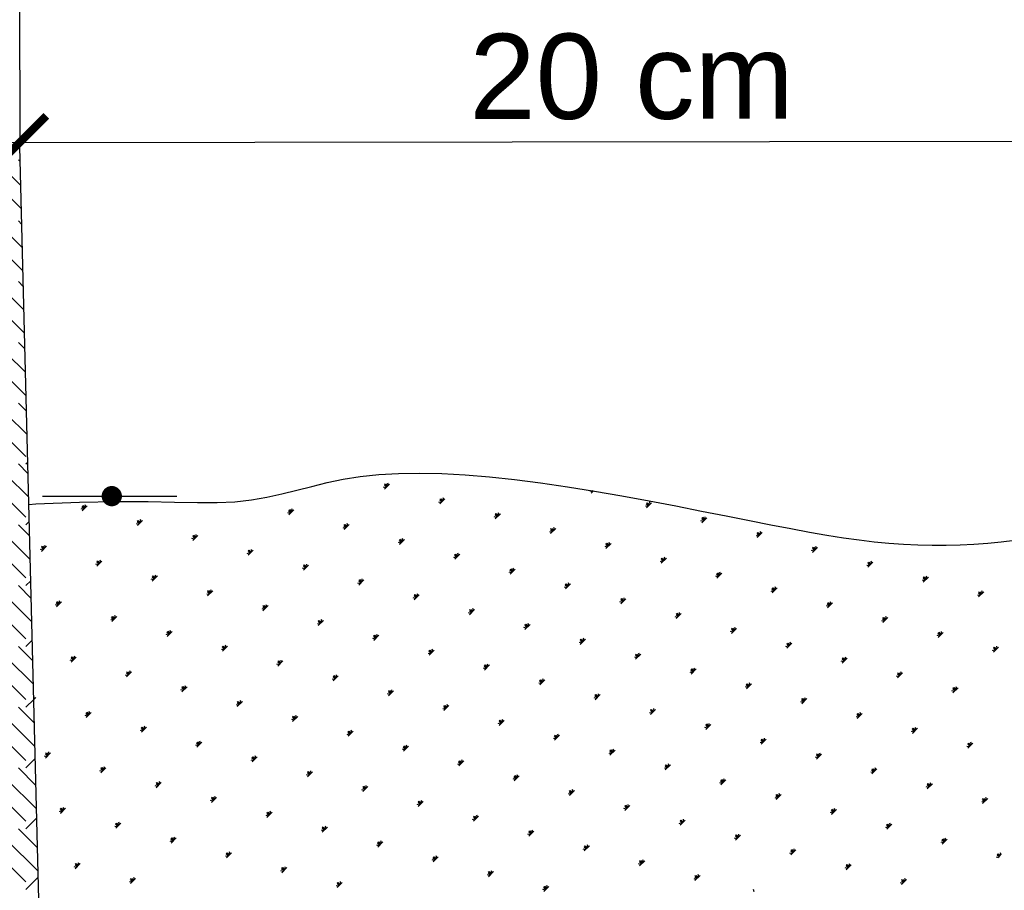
# Model space of a CAD drawing. Extents: x -118729 to -53705, y 33529 to 45095.
# Tile 30 of 83: x -61921 to -61690, y 34306 to 34510. Entities that reach past the tile are written whole.
import ezdxf

# ---------------------------------------------------------------- set-up
doc = ezdxf.new("R2010")
doc.units = 0
doc.header["$LTSCALE"] = 10
doc.header["$MEASUREMENT"] = 0
doc.header["$PDMODE"] = 34
doc.header["$PDSIZE"] = 5
doc.linetypes.add('CONTINOUS', pattern=[0])
doc.layers.get('0').update_dxf_attribs({"color": 9, "linetype": 'CONTINUOUS'})
doc.layers.get('DEFPOINTS').update_dxf_attribs({"color": 9, "linetype": 'CONTINUOUS'})
doc.layers.add('8', color=1, linetype='CONTINUOUS')
doc.layers.add('S_woda', color=160, linetype='CONTINUOUS')
doc.layers.add('S_TAB_RZĘDNYCH', color=9, linetype='CONTINUOUS', lineweight=13)
doc.styles.add('ROMANS', font='arial.ttf', dxfattribs={"height": 20})
doc.dimstyles.new('1-100-_1', dxfattribs={"dimscale": 0.5, "dimtxt": 18, "dimasz": 25, "dimexe": 0, "dimexo": 75, "dimgap": 10, "dimtad": 1, "dimdec": 1, "dimrnd": 0.5, "dimdsep": 46, "dimtxsty": 'ROMANS', "dimblk": 'ARCHTICK', "dimcen": -0.09, "dimdle": 25, "dimclrd": 256, "dimclre": 256, "dimclrt": 6, "dimadec": 1, "dimazin": 0, "dimtfac": 1, "dimtdec": 1, "dimtofl": 0, "dimtmove": 2, "dimatfit": 3, "dimldrblk": 'ARCHTICK', "dimfxl": 0, "dimtolj": 1, "dimarcsym": 0})

# ---------------------------------------------------------------- blocks, each defined once
blk = doc.blocks.new('*X104')
at = {"color": 0}
for p, q in [((-264.58, 580.12), (-265.17, 580.71)), ((-264.37, 571.96), (-269.14, 576.73)), ((-264.16, 563.8), (-273.12, 572.76)), ((-264.02, 558.36), (-265.17, 559.5)), ((-263.81, 550.19), (-269.14, 555.52)), ((-263.61, 542.03), (-273.12, 551.54)), ((-263.47, 536.59), (-265.17, 538.29)), ((-263.26, 528.43), (-269.14, 534.31)), ((-263.05, 520.26), (-273.12, 530.33)), ((-262.92, 514.82), (-265.17, 517.07)), ((-262.71, 506.66), (-269.14, 513.09)), ((-262.51, 498.51), (-273.12, 509.12)), ((-262.36, 493.05), (-265.17, 495.86)), ((-262.51, 495.86), (-262.43, 495.94)), ((-262.15, 484.89), (-269.14, 491.88)), ((-262.51, 477.3), (-273.12, 487.9)), ((-261.81, 471.29), (-265.17, 474.65)), ((-262.51, 474.65), (-261.91, 475.25)), ((-261.6, 463.13), (-269.14, 470.67)), ((-262.51, 456.08), (-273.12, 466.69)), ((-262.51, 453.43), (-261.38, 454.56)), ((-261.25, 449.52), (-265.17, 453.43)), ((-261.05, 441.36), (-269.14, 449.45)), ((-262.51, 434.87), (-273.12, 445.48)), ((-262.51, 432.22), (-260.86, 433.88)), ((-260.7, 427.75), (-265.17, 432.22)), ((-260.49, 419.59), (-269.14, 428.24)), ((-262.51, 413.66), (-273.12, 424.26)), ((-262.51, 411.01), (-260.33, 413.19)), ((-260.15, 405.99), (-265.17, 411.01)), ((-259.94, 397.83), (-269.14, 407.03)), ((-262.51, 392.44), (-273.12, 403.05)), ((-262.51, 389.79), (-259.8, 392.5)), ((-259.59, 384.22), (-265.17, 389.79)), ((-259.39, 376.06), (-269.14, 385.82)), ((-262.51, 371.23), (-273.12, 381.84)), ((-262.51, 368.58), (-259.28, 371.82)), ((-259.04, 362.45), (-265.17, 368.58)), ((-258.83, 354.29), (-269.14, 364.6)), ((-262.51, 350.02), (-273.12, 360.62)), ((-262.51, 347.37), (-258.75, 351.13)), ((-258.49, 340.69), (-265.17, 347.37)), ((-258.54, 332.78), (-269.14, 343.39)), ((-262.51, 328.8), (-273.12, 339.41)), ((-262.51, 326.15), (-258.23, 330.44))]:
    blk.add_line(p, q, dxfattribs=at)
blk = doc.blocks.new('*X106')
at = {"color": 0}
for p, q in [((-721.45, 1287.13), (-719.68, 1288.9)), ((-720.56, 1288.02), (-721.45, 1288.9)), ((-720.34, 1288.24), (-721.05, 1288.95)), ((-720.12, 1288.46), (-720.33, 1289.23)), ((-721.01, 1287.58), (-721.78, 1287.78)), ((-720.79, 1287.8), (-721.49, 1288.5)), ((-648.91, 1286.19), (-649.68, 1286.4)), ((-649.35, 1285.75), (-648.58, 1286.52)), ((-648.69, 1286.41), (-648.84, 1286.56)), ((-701.69, 1282.4), (-702.46, 1282.61)), ((-701.47, 1282.62), (-702.17, 1283.33)), ((-702.13, 1281.96), (-700.36, 1283.72)), ((-701.25, 1282.84), (-702.13, 1283.72)), ((-701.02, 1283.06), (-701.73, 1283.77)), ((-700.8, 1283.28), (-701.01, 1284.06)), ((-629.37, 1281.23), (-630.08, 1281.94)), ((-630.03, 1280.57), (-628.26, 1282.34)), ((-629.15, 1281.45), (-630.03, 1282.34)), ((-628.93, 1281.67), (-629.63, 1282.38)), ((-628.71, 1281.9), (-628.91, 1282.67)), ((-826.56, 1280), (-827.34, 1280.2)), ((-826.34, 1280.22), (-827.05, 1280.92)), ((-827.01, 1279.55), (-825.24, 1281.32)), ((-826.12, 1280.44), (-827.01, 1281.32)), ((-825.9, 1280.66), (-826.61, 1281.37)), ((-825.68, 1280.88), (-825.89, 1281.65)), ((-754.47, 1278.61), (-755.24, 1278.82)), ((-754.25, 1278.83), (-754.95, 1279.54)), ((-754.91, 1278.17), (-753.14, 1279.94)), ((-754.02, 1279.05), (-754.91, 1279.94)), ((-753.8, 1279.27), (-754.51, 1279.98)), ((-753.58, 1279.49), (-753.79, 1280.27)), ((-682.81, 1276.78), (-681.04, 1278.55)), ((-681.93, 1277.66), (-682.81, 1278.55)), ((-681.71, 1277.89), (-682.41, 1278.59)), ((-681.49, 1278.11), (-681.69, 1278.88)), ((-629.59, 1281.01), (-630.36, 1281.22)), ((-807.25, 1274.82), (-808.02, 1275.03)), ((-807.02, 1275.04), (-807.73, 1275.75)), ((-807.69, 1274.38), (-805.92, 1276.15)), ((-806.8, 1275.26), (-807.69, 1276.15)), ((-806.58, 1275.48), (-807.29, 1276.19)), ((-806.36, 1275.7), (-806.57, 1276.48)), ((-734.26, 1274.32), (-734.47, 1275.09)), ((-682.37, 1277.22), (-683.14, 1277.43)), ((-682.15, 1277.44), (-682.86, 1278.15)), ((-610.27, 1275.84), (-611.04, 1276.04)), ((-610.05, 1276.06), (-610.76, 1276.76)), ((-610.71, 1275.39), (-608.95, 1277.16)), ((-609.83, 1276.28), (-610.71, 1277.16)), ((-609.61, 1276.5), (-610.32, 1277.21)), ((-609.39, 1276.72), (-609.59, 1277.49)), ((-735.15, 1273.43), (-735.92, 1273.64)), ((-734.93, 1273.65), (-735.63, 1274.36)), ((-735.59, 1272.99), (-733.82, 1274.76)), ((-734.71, 1273.88), (-735.59, 1274.76)), ((-734.49, 1274.1), (-735.19, 1274.8)), ((-663.05, 1272.05), (-663.82, 1272.25)), ((-662.83, 1272.27), (-663.54, 1272.97)), ((-663.49, 1271.6), (-661.72, 1273.37)), ((-662.61, 1272.49), (-663.49, 1273.37)), ((-662.39, 1272.71), (-663.09, 1273.42)), ((-662.17, 1272.93), (-662.37, 1273.7)), ((-590.73, 1270.88), (-591.44, 1271.59)), ((-591.39, 1270.22), (-589.63, 1271.99)), ((-590.51, 1271.1), (-591.39, 1271.99)), ((-590.29, 1271.32), (-591, 1272.03)), ((-590.07, 1271.54), (-590.28, 1272.32)), ((-787.93, 1269.64), (-788.7, 1269.85)), ((-787.71, 1269.86), (-788.41, 1270.57)), ((-788.37, 1269.2), (-786.6, 1270.97)), ((-787.49, 1270.09), (-788.37, 1270.97)), ((-787.26, 1270.31), (-787.97, 1271.01)), ((-787.04, 1270.53), (-787.25, 1271.3)), ((-715.83, 1268.26), (-716.6, 1268.46)), ((-715.61, 1268.48), (-716.32, 1269.19)), ((-716.27, 1267.81), (-714.5, 1269.58)), ((-715.39, 1268.7), (-716.27, 1269.58)), ((-715.17, 1268.92), (-715.87, 1269.63)), ((-714.95, 1269.14), (-715.15, 1269.91)), ((-644.17, 1266.43), (-642.41, 1268.2)), ((-643.29, 1267.31), (-644.17, 1268.2)), ((-643.07, 1267.53), (-643.78, 1268.24)), ((-642.85, 1267.75), (-643.06, 1268.53)), ((-590.95, 1270.66), (-591.73, 1270.87)), ((-840.71, 1265.85), (-841.48, 1266.06)), ((-840.49, 1266.08), (-841.19, 1266.78)), ((-841.15, 1265.41), (-839.38, 1267.18)), ((-840.26, 1266.3), (-841.15, 1267.18)), ((-840.04, 1266.52), (-840.75, 1267.22)), ((-839.82, 1266.74), (-840.03, 1267.51)), ((-768.61, 1264.47), (-769.38, 1264.67)), ((-768.39, 1264.69), (-769.1, 1265.4)), ((-769.05, 1264.03), (-767.28, 1265.79)), ((-768.17, 1264.91), (-769.05, 1265.79)), ((-767.95, 1265.13), (-768.65, 1265.84)), ((-767.73, 1265.35), (-767.93, 1266.12)), ((-695.63, 1263.96), (-695.83, 1264.74)), ((-643.73, 1266.87), (-644.5, 1267.08)), ((-643.51, 1267.09), (-644.22, 1267.8)), ((-571.63, 1265.48), (-572.41, 1265.69)), ((-571.41, 1265.7), (-572.12, 1266.41)), ((-572.08, 1265.04), (-570.31, 1266.81)), ((-571.19, 1265.92), (-572.08, 1266.81)), ((-570.97, 1266.15), (-571.68, 1266.85)), ((-570.75, 1266.37), (-570.96, 1267.14)), ((-821.17, 1260.9), (-821.87, 1261.61)), ((-821.83, 1260.24), (-820.06, 1262)), ((-820.95, 1261.12), (-821.83, 1262)), ((-820.73, 1261.34), (-821.43, 1262.05)), ((-820.5, 1261.56), (-820.71, 1262.33)), ((-696.51, 1263.08), (-697.28, 1263.29)), ((-696.29, 1263.3), (-697, 1264.01)), ((-696.95, 1262.64), (-695.19, 1264.41)), ((-696.07, 1263.52), (-696.95, 1264.41)), ((-695.85, 1263.74), (-696.56, 1264.45)), ((-624.41, 1261.69), (-625.19, 1261.9)), ((-624.19, 1261.91), (-624.9, 1262.62)), ((-624.86, 1261.25), (-623.09, 1263.02)), ((-623.97, 1262.14), (-624.86, 1263.02)), ((-623.75, 1262.36), (-624.46, 1263.06)), ((-623.53, 1262.58), (-623.74, 1263.35)), ((-552.09, 1260.53), (-552.8, 1261.23)), ((-552.76, 1259.86), (-550.99, 1261.63)), ((-551.87, 1260.75), (-552.76, 1261.63)), ((-551.65, 1260.97), (-552.36, 1261.68)), ((-551.43, 1261.19), (-551.64, 1261.96)), ((-821.39, 1260.68), (-822.16, 1260.89)), ((-749.29, 1259.29), (-750.06, 1259.5)), ((-749.07, 1259.51), (-749.78, 1260.22)), ((-749.73, 1258.85), (-747.96, 1260.62)), ((-748.85, 1259.73), (-749.73, 1260.62)), ((-748.63, 1259.95), (-749.33, 1260.66)), ((-748.41, 1260.18), (-748.61, 1260.95)), ((-677.19, 1257.9), (-677.97, 1258.11)), ((-676.97, 1258.13), (-677.68, 1258.83)), ((-677.63, 1257.46), (-675.87, 1259.23)), ((-676.75, 1258.35), (-677.63, 1259.23)), ((-676.53, 1258.57), (-677.24, 1259.27)), ((-676.31, 1258.79), (-676.52, 1259.56)), ((-605.54, 1256.08), (-603.77, 1257.84)), ((-604.65, 1256.96), (-605.54, 1257.84)), ((-604.43, 1257.18), (-605.14, 1257.89)), ((-604.21, 1257.4), (-604.42, 1258.17)), ((-552.32, 1260.31), (-553.09, 1260.51)), ((-802.07, 1255.5), (-802.84, 1255.71)), ((-801.85, 1255.72), (-802.56, 1256.43)), ((-802.51, 1255.06), (-800.74, 1256.83)), ((-801.63, 1255.94), (-802.51, 1256.83)), ((-801.41, 1256.16), (-802.11, 1256.87)), ((-801.19, 1256.39), (-801.39, 1257.16)), ((-729.97, 1254.11), (-730.74, 1254.32)), ((-729.75, 1254.34), (-730.46, 1255.04)), ((-730.41, 1253.67), (-728.65, 1255.44)), ((-729.53, 1254.56), (-730.41, 1255.44)), ((-729.31, 1254.78), (-730.02, 1255.48)), ((-729.09, 1255), (-729.3, 1255.77)), ((-656.99, 1253.61), (-657.2, 1254.38)), ((-605.1, 1256.52), (-605.87, 1256.72)), ((-604.87, 1256.74), (-605.58, 1257.45)), ((-533, 1255.13), (-533.77, 1255.34)), ((-532.78, 1255.35), (-533.48, 1256.06)), ((-533.44, 1254.69), (-531.67, 1256.46)), ((-532.56, 1255.57), (-533.44, 1256.46)), ((-532.33, 1255.79), (-533.04, 1256.5)), ((-532.11, 1256.01), (-532.32, 1256.79)), ((-782.53, 1250.55), (-783.24, 1251.25)), ((-783.19, 1249.88), (-781.43, 1251.65)), ((-782.31, 1250.77), (-783.19, 1251.65)), ((-782.09, 1250.99), (-782.8, 1251.7)), ((-781.87, 1251.21), (-782.07, 1251.98)), ((-657.87, 1252.73), (-658.65, 1252.93)), ((-657.65, 1252.95), (-658.36, 1253.66)), ((-658.32, 1252.29), (-656.55, 1254.05)), ((-657.43, 1253.17), (-658.32, 1254.05)), ((-657.21, 1253.39), (-657.92, 1254.1)), ((-585.78, 1251.34), (-586.55, 1251.55)), ((-585.56, 1251.56), (-586.26, 1252.27)), ((-586.22, 1250.9), (-584.45, 1252.67)), ((-585.33, 1251.78), (-586.22, 1252.67)), ((-585.11, 1252), (-585.82, 1252.71)), ((-584.89, 1252.22), (-585.1, 1253)), ((-513.46, 1250.17), (-514.16, 1250.88)), ((-514.12, 1249.51), (-512.35, 1251.28)), ((-513.24, 1250.4), (-514.12, 1251.28)), ((-513.02, 1250.62), (-513.72, 1251.32)), ((-512.79, 1250.84), (-513, 1251.61)), ((-835.31, 1246.76), (-836.02, 1247.46)), ((-835.97, 1246.09), (-834.2, 1247.86)), ((-835.09, 1246.98), (-835.97, 1247.86)), ((-834.87, 1247.2), (-835.57, 1247.91)), ((-834.65, 1247.42), (-834.85, 1248.19)), ((-782.75, 1250.33), (-783.52, 1250.53)), ((-710.65, 1248.94), (-711.43, 1249.15)), ((-710.43, 1249.16), (-711.14, 1249.87)), ((-711.1, 1248.5), (-709.33, 1250.26)), ((-710.21, 1249.38), (-711.1, 1250.26)), ((-709.99, 1249.6), (-710.7, 1250.31)), ((-709.77, 1249.82), (-709.98, 1250.6)), ((-638.56, 1247.55), (-639.33, 1247.76)), ((-638.33, 1247.77), (-639.04, 1248.48)), ((-639, 1247.11), (-637.23, 1248.88)), ((-638.11, 1247.99), (-639, 1248.88)), ((-637.89, 1248.21), (-638.6, 1248.92)), ((-637.67, 1248.44), (-637.88, 1249.21)), ((-566.9, 1245.72), (-565.13, 1247.49)), ((-566.02, 1246.61), (-566.9, 1247.49)), ((-565.8, 1246.83), (-566.5, 1247.53)), ((-565.57, 1247.05), (-565.78, 1247.82)), ((-513.68, 1249.95), (-514.45, 1250.16)), ((-835.53, 1246.54), (-836.3, 1246.74)), ((-763.43, 1245.15), (-764.21, 1245.36)), ((-763.21, 1245.37), (-763.92, 1246.08)), ((-763.87, 1244.71), (-762.11, 1246.47)), ((-762.99, 1245.59), (-763.87, 1246.47)), ((-762.77, 1245.81), (-763.48, 1246.52)), ((-762.55, 1246.03), (-762.76, 1246.81)), ((-691.33, 1243.76), (-692.11, 1243.97)), ((-691.11, 1243.98), (-691.82, 1244.69)), ((-691.78, 1243.32), (-690.01, 1245.09)), ((-690.89, 1244.2), (-691.78, 1245.09)), ((-690.67, 1244.42), (-691.38, 1245.13)), ((-690.45, 1244.65), (-690.66, 1245.42)), ((-618.35, 1243.26), (-618.56, 1244.03)), ((-566.46, 1246.16), (-567.23, 1246.37)), ((-566.24, 1246.39), (-566.94, 1247.09)), ((-816.21, 1241.36), (-816.98, 1241.57)), ((-815.99, 1241.58), (-816.7, 1242.29)), ((-816.65, 1240.92), (-814.89, 1242.69)), ((-815.77, 1241.8), (-816.65, 1242.69)), ((-815.55, 1242.02), (-816.26, 1242.73)), ((-815.33, 1242.24), (-815.53, 1243.02)), ((-743.89, 1240.19), (-744.6, 1240.9)), ((-744.56, 1239.53), (-742.79, 1241.3)), ((-743.67, 1240.41), (-744.56, 1241.3)), ((-743.45, 1240.64), (-744.16, 1241.34)), ((-743.23, 1240.86), (-743.44, 1241.63)), ((-619.24, 1242.38), (-620.01, 1242.58)), ((-619.02, 1242.6), (-619.72, 1243.3)), ((-619.68, 1241.93), (-617.91, 1243.7)), ((-618.8, 1242.82), (-619.68, 1243.7)), ((-618.57, 1243.04), (-619.28, 1243.75)), ((-547.14, 1240.99), (-547.91, 1241.2)), ((-546.92, 1241.21), (-547.63, 1241.92)), ((-547.58, 1240.55), (-545.81, 1242.31)), ((-546.7, 1241.43), (-547.58, 1242.31)), ((-546.48, 1241.65), (-547.18, 1242.36)), ((-546.26, 1241.87), (-546.46, 1242.64)), ((-796.67, 1236.4), (-797.38, 1237.11)), ((-797.34, 1235.74), (-795.57, 1237.51)), ((-796.45, 1236.63), (-797.34, 1237.51)), ((-796.23, 1236.85), (-796.94, 1237.55)), ((-796.01, 1237.07), (-796.22, 1237.84)), ((-744.11, 1239.97), (-744.89, 1240.18)), ((-672.02, 1238.59), (-672.79, 1238.79)), ((-671.8, 1238.81), (-672.5, 1239.51)), ((-672.46, 1238.14), (-670.69, 1239.91)), ((-671.57, 1239.03), (-672.46, 1239.91)), ((-671.35, 1239.25), (-672.06, 1239.96)), ((-671.13, 1239.47), (-671.34, 1240.24)), ((-599.92, 1237.2), (-600.69, 1237.41)), ((-599.7, 1237.42), (-600.4, 1238.13)), ((-600.36, 1236.76), (-598.59, 1238.52)), ((-599.48, 1237.64), (-600.36, 1238.52)), ((-599.26, 1237.86), (-599.96, 1238.57)), ((-599.03, 1238.08), (-599.24, 1238.86)), ((-528.26, 1235.37), (-526.5, 1237.14)), ((-527.38, 1236.25), (-528.26, 1237.14)), ((-527.16, 1236.47), (-527.87, 1237.18)), ((-526.94, 1236.7), (-527.14, 1237.47)), ((-796.89, 1236.18), (-797.67, 1236.39)), ((-724.8, 1234.8), (-725.57, 1235)), ((-724.57, 1235.02), (-725.28, 1235.72)), ((-725.24, 1234.35), (-723.47, 1236.12)), ((-724.35, 1235.24), (-725.24, 1236.12)), ((-724.13, 1235.46), (-724.84, 1236.17)), ((-723.91, 1235.68), (-724.12, 1236.45)), ((-652.7, 1233.41), (-653.47, 1233.62)), ((-652.48, 1233.63), (-653.18, 1234.34)), ((-653.14, 1232.97), (-651.37, 1234.74)), ((-652.26, 1233.85), (-653.14, 1234.74)), ((-652.03, 1234.07), (-652.74, 1234.78)), ((-651.81, 1234.29), (-652.02, 1235.07)), ((-579.72, 1232.91), (-579.92, 1233.68)), ((-527.82, 1235.81), (-528.59, 1236.02)), ((-527.6, 1236.03), (-528.31, 1236.74)), ((-777.57, 1231.01), (-778.35, 1231.21)), ((-777.35, 1231.23), (-778.06, 1231.93)), ((-778.02, 1230.56), (-776.25, 1232.33)), ((-777.13, 1231.45), (-778.02, 1232.33)), ((-776.91, 1231.67), (-777.62, 1232.38)), ((-776.69, 1231.89), (-776.9, 1232.66)), ((-705.26, 1229.84), (-705.96, 1230.55)), ((-705.92, 1229.18), (-704.15, 1230.95)), ((-705.04, 1230.06), (-705.92, 1230.95)), ((-704.81, 1230.28), (-705.52, 1230.99)), ((-704.59, 1230.5), (-704.8, 1231.28)), ((-580.6, 1232.02), (-581.37, 1232.23)), ((-580.38, 1232.24), (-581.09, 1232.95)), ((-581.04, 1231.58), (-579.27, 1233.35)), ((-580.16, 1232.46), (-581.04, 1233.35)), ((-579.94, 1232.69), (-580.64, 1233.39)), ((-508.5, 1230.64), (-509.28, 1230.84)), ((-508.28, 1230.86), (-508.99, 1231.56)), ((-508.94, 1230.19), (-507.18, 1231.96)), ((-508.06, 1231.08), (-508.94, 1231.96)), ((-507.84, 1231.3), (-508.55, 1232.01)), ((-507.62, 1231.52), (-507.83, 1232.29)), ((-830.35, 1227.22), (-831.13, 1227.42)), ((-830.13, 1227.44), (-830.84, 1228.15)), ((-830.8, 1226.78), (-829.03, 1228.54)), ((-829.91, 1227.66), (-830.8, 1228.54)), ((-829.69, 1227.88), (-830.4, 1228.59)), ((-829.47, 1228.1), (-829.68, 1228.87)), ((-758.04, 1226.05), (-758.74, 1226.76)), ((-758.7, 1225.39), (-756.93, 1227.16)), ((-757.81, 1226.27), (-758.7, 1227.16)), ((-757.59, 1226.49), (-758.3, 1227.2)), ((-757.37, 1226.71), (-757.58, 1227.49)), ((-705.48, 1229.62), (-706.25, 1229.83)), ((-633.38, 1228.23), (-634.15, 1228.44)), ((-633.16, 1228.45), (-633.87, 1229.16)), ((-633.82, 1227.79), (-632.05, 1229.56)), ((-632.94, 1228.67), (-633.82, 1229.56)), ((-632.72, 1228.9), (-633.42, 1229.6)), ((-632.5, 1229.12), (-632.7, 1229.89)), ((-561.28, 1226.85), (-562.05, 1227.05)), ((-561.06, 1227.07), (-561.77, 1227.77)), ((-561.72, 1226.4), (-559.96, 1228.17)), ((-560.84, 1227.29), (-561.72, 1228.17)), ((-560.62, 1227.51), (-561.33, 1228.22)), ((-560.4, 1227.73), (-560.6, 1228.5)), ((-811.48, 1221.6), (-809.71, 1223.37)), ((-810.59, 1222.48), (-811.48, 1223.37)), ((-810.37, 1222.7), (-811.08, 1223.41)), ((-810.15, 1222.93), (-810.36, 1223.7)), ((-758.26, 1225.83), (-759.03, 1226.04)), ((-686.16, 1224.44), (-686.93, 1224.65)), ((-685.94, 1224.66), (-686.64, 1225.37)), ((-686.6, 1224), (-684.83, 1225.77)), ((-685.72, 1224.89), (-686.6, 1225.77)), ((-685.5, 1225.11), (-686.2, 1225.81)), ((-685.27, 1225.33), (-685.48, 1226.1)), ((-614.06, 1223.06), (-614.83, 1223.26)), ((-613.84, 1223.28), (-614.55, 1223.98)), ((-614.5, 1222.61), (-612.73, 1224.38)), ((-613.62, 1223.5), (-614.5, 1224.38)), ((-613.4, 1223.72), (-614.1, 1224.43)), ((-613.18, 1223.94), (-613.38, 1224.71)), ((-541.08, 1222.55), (-541.29, 1223.33)), ((-811.04, 1222.04), (-811.81, 1222.25)), ((-810.81, 1222.26), (-811.52, 1222.97)), ((-738.94, 1220.65), (-739.71, 1220.86)), ((-738.72, 1220.88), (-739.42, 1221.58)), ((-739.38, 1220.21), (-737.61, 1221.98)), ((-738.5, 1221.1), (-739.38, 1221.98)), ((-738.27, 1221.32), (-738.98, 1222.02)), ((-738.05, 1221.54), (-738.26, 1222.31)), ((-666.62, 1219.49), (-667.33, 1220.2)), ((-667.28, 1218.83), (-665.51, 1220.59)), ((-666.4, 1219.71), (-667.28, 1220.59)), ((-666.18, 1219.93), (-666.88, 1220.64)), ((-665.96, 1220.15), (-666.16, 1220.92)), ((-541.96, 1221.67), (-542.74, 1221.88)), ((-541.74, 1221.89), (-542.45, 1222.6)), ((-542.41, 1221.23), (-540.64, 1223)), ((-541.52, 1222.11), (-542.41, 1223)), ((-541.3, 1222.33), (-542.01, 1223.04)), ((-791.72, 1216.86), (-792.49, 1217.07)), ((-791.5, 1217.09), (-792.2, 1217.79)), ((-792.16, 1216.42), (-790.39, 1218.19)), ((-791.27, 1217.31), (-792.16, 1218.19)), ((-791.05, 1217.53), (-791.76, 1218.23)), ((-790.83, 1217.75), (-791.04, 1218.52)), ((-719.4, 1215.7), (-720.11, 1216.41)), ((-720.06, 1215.04), (-718.29, 1216.8)), ((-719.18, 1215.92), (-720.06, 1216.8)), ((-718.96, 1216.14), (-719.66, 1216.85)), ((-718.74, 1216.36), (-718.94, 1217.13)), ((-666.84, 1219.27), (-667.61, 1219.47)), ((-594.74, 1217.88), (-595.52, 1218.09)), ((-594.52, 1218.1), (-595.23, 1218.81)), ((-595.18, 1217.44), (-593.42, 1219.21)), ((-594.3, 1218.32), (-595.18, 1219.21)), ((-594.08, 1218.54), (-594.79, 1219.25)), ((-593.86, 1218.76), (-594.07, 1219.54)), ((-522.64, 1216.49), (-523.42, 1216.7)), ((-522.42, 1216.71), (-523.13, 1217.42)), ((-523.09, 1216.05), (-521.32, 1217.82)), ((-522.2, 1216.94), (-523.09, 1217.82)), ((-521.98, 1217.16), (-522.69, 1217.86)), ((-521.76, 1217.38), (-521.97, 1218.15)), ((-843.83, 1213.74), (-843.88, 1213.78)), ((-843.87, 1213.7), (-843.17, 1214.4)), ((-843.61, 1213.96), (-843.82, 1214.73)), ((-772.84, 1211.25), (-771.07, 1213.01)), ((-771.96, 1212.13), (-772.84, 1213.01)), ((-771.74, 1212.35), (-772.44, 1213.06)), ((-771.51, 1212.57), (-771.72, 1213.35)), ((-719.62, 1215.48), (-720.39, 1215.68)), ((-647.52, 1214.09), (-648.29, 1214.3)), ((-647.3, 1214.31), (-648.01, 1215.02)), ((-647.96, 1213.65), (-646.2, 1215.42)), ((-647.08, 1214.53), (-647.96, 1215.42)), ((-646.86, 1214.75), (-647.57, 1215.46)), ((-646.64, 1214.97), (-646.84, 1215.75)), ((-575.2, 1212.92), (-575.91, 1213.63)), ((-575.87, 1212.26), (-574.1, 1214.03)), ((-574.98, 1213.15), (-575.87, 1214.03)), ((-574.76, 1213.37), (-575.47, 1214.07)), ((-574.54, 1213.59), (-574.75, 1214.36)), ((-824.29, 1208.78), (-824.5, 1209.56)), ((-772.4, 1211.69), (-773.17, 1211.9)), ((-772.18, 1211.91), (-772.88, 1212.62)), ((-700.3, 1210.3), (-701.07, 1210.51)), ((-700.08, 1210.52), (-700.79, 1211.23)), ((-700.74, 1209.86), (-698.97, 1211.63)), ((-699.86, 1210.74), (-700.74, 1211.63)), ((-699.64, 1210.96), (-700.34, 1211.67)), ((-699.42, 1211.19), (-699.62, 1211.96)), ((-627.98, 1209.14), (-628.69, 1209.84)), ((-628.64, 1208.47), (-626.88, 1210.24)), ((-627.76, 1209.36), (-628.64, 1210.24)), ((-627.54, 1209.58), (-628.25, 1210.28)), ((-627.32, 1209.8), (-627.53, 1210.57)), ((-575.42, 1212.7), (-576.2, 1212.91)), ((-825.18, 1207.9), (-825.95, 1208.11)), ((-824.96, 1208.12), (-825.66, 1208.83)), ((-825.62, 1207.46), (-823.85, 1209.22)), ((-824.74, 1208.34), (-825.62, 1209.22)), ((-824.51, 1208.56), (-825.22, 1209.27)), ((-753.08, 1206.51), (-753.85, 1206.72)), ((-752.86, 1206.73), (-753.57, 1207.44)), ((-753.52, 1206.07), (-751.75, 1207.84)), ((-752.64, 1206.95), (-753.52, 1207.84)), ((-752.42, 1207.17), (-753.12, 1207.88)), ((-752.2, 1207.4), (-752.4, 1208.17)), ((-681.42, 1204.68), (-679.66, 1206.45)), ((-680.54, 1205.57), (-681.42, 1206.45)), ((-680.32, 1205.79), (-681.03, 1206.5)), ((-680.1, 1206.01), (-680.31, 1206.78)), ((-628.2, 1208.91), (-628.98, 1209.12)), ((-556.11, 1207.53), (-556.88, 1207.73)), ((-555.88, 1207.75), (-556.59, 1208.46)), ((-556.55, 1207.09), (-554.78, 1208.85)), ((-555.66, 1207.97), (-556.55, 1208.85)), ((-555.44, 1208.19), (-556.15, 1208.9)), ((-555.22, 1208.41), (-555.43, 1209.18)), ((-805.86, 1202.72), (-806.63, 1202.93)), ((-805.64, 1202.94), (-806.35, 1203.65)), ((-806.3, 1202.28), (-804.53, 1204.05)), ((-805.42, 1203.16), (-806.3, 1204.05)), ((-805.2, 1203.39), (-805.9, 1204.09)), ((-804.98, 1203.61), (-805.18, 1204.38)), ((-734.2, 1200.89), (-732.44, 1202.66)), ((-733.32, 1201.78), (-734.2, 1202.66)), ((-733.1, 1202), (-733.81, 1202.71)), ((-732.88, 1202.22), (-733.08, 1202.99)), ((-680.98, 1205.13), (-681.75, 1205.33)), ((-680.76, 1205.35), (-681.47, 1206.05)), ((-608.88, 1203.74), (-609.66, 1203.95)), ((-608.66, 1203.96), (-609.37, 1204.67)), ((-609.33, 1203.3), (-607.56, 1205.06)), ((-608.44, 1204.18), (-609.33, 1205.06)), ((-608.22, 1204.4), (-608.93, 1205.11)), ((-608, 1204.62), (-608.21, 1205.39)), ((-536.57, 1202.57), (-537.27, 1203.28)), ((-537.23, 1201.91), (-535.46, 1203.68)), ((-536.34, 1202.79), (-537.23, 1203.68)), ((-536.12, 1203.01), (-536.83, 1203.72)), ((-535.9, 1203.23), (-536.11, 1204.01)), ((-733.76, 1201.34), (-734.53, 1201.54)), ((-733.54, 1201.56), (-734.25, 1202.26)), ((-661.66, 1199.95), (-662.44, 1200.16)), ((-661.44, 1200.17), (-662.15, 1200.88)), ((-662.11, 1199.51), (-660.34, 1201.27)), ((-661.22, 1200.39), (-662.11, 1201.27)), ((-661, 1200.61), (-661.71, 1201.32)), ((-660.78, 1200.83), (-660.99, 1201.61)), ((-589.34, 1198.78), (-590.05, 1199.49)), ((-590.01, 1198.12), (-588.24, 1199.89)), ((-589.12, 1199), (-590.01, 1199.89)), ((-588.9, 1199.22), (-589.61, 1199.93)), ((-588.68, 1199.45), (-588.89, 1200.22)), ((-536.79, 1202.35), (-537.56, 1202.56)), ((-786.54, 1197.55), (-787.31, 1197.75)), ((-786.32, 1197.77), (-787.03, 1198.47)), ((-786.98, 1197.1), (-785.21, 1198.87)), ((-786.1, 1197.99), (-786.98, 1198.87)), ((-785.88, 1198.21), (-786.58, 1198.92)), ((-785.66, 1198.43), (-785.86, 1199.2)), ((-714.44, 1196.16), (-715.22, 1196.37)), ((-714.22, 1196.38), (-714.93, 1197.09)), ((-714.88, 1195.72), (-713.12, 1197.49)), ((-714, 1196.6), (-714.88, 1197.49)), ((-713.78, 1196.82), (-714.49, 1197.53)), ((-713.56, 1197.04), (-713.77, 1197.82)), ((-642.79, 1194.33), (-641.02, 1196.1)), ((-641.9, 1195.21), (-642.79, 1196.1)), ((-641.68, 1195.44), (-642.39, 1196.14)), ((-641.46, 1195.66), (-641.67, 1196.43)), ((-589.57, 1198.56), (-590.34, 1198.77)), ((-517.47, 1197.17), (-518.24, 1197.38)), ((-517.25, 1197.4), (-517.95, 1198.1)), ((-517.91, 1196.73), (-516.14, 1198.5)), ((-517.03, 1197.62), (-517.91, 1198.5)), ((-516.81, 1197.84), (-517.51, 1198.54)), ((-516.58, 1198.06), (-516.79, 1198.83)), ((-839.32, 1193.76), (-840.09, 1193.96)), ((-839.1, 1193.98), (-839.81, 1194.68)), ((-839.76, 1193.31), (-837.99, 1195.08)), ((-838.88, 1194.2), (-839.76, 1195.08)), ((-838.66, 1194.42), (-839.36, 1195.13)), ((-838.44, 1194.64), (-838.64, 1195.41)), ((-767.22, 1192.37), (-767.99, 1192.58)), ((-767, 1192.59), (-767.71, 1193.3)), ((-767.66, 1191.93), (-765.9, 1193.7)), ((-766.78, 1192.81), (-767.66, 1193.7)), ((-766.56, 1193.03), (-767.27, 1193.74)), ((-766.34, 1193.25), (-766.55, 1194.03)), ((-694.46, 1191.65), (-695.17, 1192.35)), ((-694.24, 1191.87), (-694.45, 1192.64)), ((-642.35, 1194.77), (-643.12, 1194.98)), ((-642.12, 1194.99), (-642.83, 1195.7)), ((-570.25, 1193.39), (-571.02, 1193.59)), ((-570.03, 1193.61), (-570.73, 1194.31)), ((-570.69, 1192.94), (-568.92, 1194.71)), ((-569.81, 1193.83), (-570.69, 1194.71)), ((-569.58, 1194.05), (-570.29, 1194.76)), ((-569.36, 1194.27), (-569.57, 1195.04)), ((-819.78, 1188.8), (-820.49, 1189.51)), ((-820.44, 1188.14), (-818.68, 1189.91)), ((-819.56, 1189.02), (-820.44, 1189.91)), ((-819.34, 1189.24), (-820.05, 1189.95)), ((-819.12, 1189.46), (-819.32, 1190.24)), ((-695.12, 1190.98), (-695.9, 1191.19)), ((-694.9, 1191.2), (-695.61, 1191.91)), ((-695.57, 1190.54), (-693.8, 1192.31)), ((-694.68, 1191.42), (-695.57, 1192.31)), ((-623.03, 1189.6), (-623.8, 1189.8)), ((-622.81, 1189.82), (-623.51, 1190.52)), ((-623.47, 1189.15), (-621.7, 1190.92)), ((-622.58, 1190.04), (-623.47, 1190.92)), ((-622.36, 1190.26), (-623.07, 1190.97)), ((-622.14, 1190.48), (-622.35, 1191.25)), ((-550.71, 1188.43), (-551.42, 1189.14)), ((-551.37, 1187.77), (-549.6, 1189.53)), ((-550.49, 1188.65), (-551.37, 1189.53)), ((-550.27, 1188.87), (-550.97, 1189.58)), ((-550.04, 1189.09), (-550.25, 1189.87)), ((-820, 1188.58), (-820.77, 1188.79)), ((-747.9, 1187.19), (-748.68, 1187.4)), ((-747.68, 1187.41), (-748.39, 1188.12)), ((-748.35, 1186.75), (-746.58, 1188.52)), ((-747.46, 1187.64), (-748.35, 1188.52)), ((-747.24, 1187.86), (-747.95, 1188.56)), ((-747.02, 1188.08), (-747.23, 1188.85)), ((-675.81, 1185.81), (-676.58, 1186.01)), ((-675.58, 1186.03), (-676.29, 1186.73)), ((-676.25, 1185.36), (-674.48, 1187.13)), ((-675.36, 1186.25), (-676.25, 1187.13)), ((-675.14, 1186.47), (-675.85, 1187.18)), ((-674.92, 1186.69), (-675.13, 1187.46)), ((-604.15, 1183.98), (-602.38, 1185.75)), ((-603.27, 1184.86), (-604.15, 1185.75)), ((-603.05, 1185.08), (-603.75, 1185.79)), ((-602.82, 1185.3), (-603.03, 1186.08)), ((-550.93, 1188.21), (-551.7, 1188.42)), ((-800.68, 1183.4), (-801.46, 1183.61)), ((-800.46, 1183.63), (-801.17, 1184.33)), ((-801.12, 1182.96), (-799.36, 1184.73)), ((-800.24, 1183.85), (-801.12, 1184.73)), ((-800.02, 1184.07), (-800.73, 1184.77)), ((-799.8, 1184.29), (-800.01, 1185.06)), ((-728.58, 1182.02), (-729.36, 1182.22)), ((-728.36, 1182.24), (-729.07, 1182.95)), ((-729.03, 1181.58), (-727.26, 1183.34)), ((-728.14, 1182.46), (-729.03, 1183.34)), ((-727.92, 1182.68), (-728.63, 1183.39)), ((-727.7, 1182.9), (-727.91, 1183.67)), ((-655.6, 1181.51), (-655.81, 1182.29)), ((-603.71, 1184.42), (-604.48, 1184.63)), ((-603.49, 1184.64), (-604.19, 1185.35)), ((-531.61, 1183.03), (-532.38, 1183.24)), ((-531.39, 1183.25), (-532.1, 1183.96)), ((-532.05, 1182.59), (-530.28, 1184.36)), ((-531.17, 1183.47), (-532.05, 1184.36)), ((-530.95, 1183.7), (-531.65, 1184.4)), ((-530.73, 1183.92), (-530.93, 1184.69)), ((-781.14, 1178.45), (-781.85, 1179.16)), ((-781.81, 1177.79), (-780.04, 1179.55)), ((-780.92, 1178.67), (-781.81, 1179.55)), ((-780.7, 1178.89), (-781.41, 1179.6)), ((-780.48, 1179.11), (-780.69, 1179.88)), ((-656.49, 1180.63), (-657.26, 1180.84)), ((-656.27, 1180.85), (-656.97, 1181.56)), ((-656.93, 1180.19), (-655.16, 1181.96)), ((-656.05, 1181.07), (-656.93, 1181.96)), ((-655.82, 1181.29), (-656.53, 1182)), ((-584.39, 1179.24), (-585.16, 1179.45)), ((-584.17, 1179.46), (-584.88, 1180.17)), ((-584.83, 1178.8), (-583.06, 1180.57)), ((-583.95, 1179.69), (-584.83, 1180.57)), ((-583.73, 1179.91), (-584.43, 1180.61)), ((-583.51, 1180.13), (-583.71, 1180.9)), ((-512.07, 1178.08), (-512.78, 1178.78)), ((-512.73, 1177.41), (-510.97, 1179.18)), ((-511.85, 1178.3), (-512.73, 1179.18)), ((-511.63, 1178.52), (-512.34, 1179.23)), ((-511.41, 1178.74), (-511.62, 1179.51)), ((-833.92, 1174.66), (-834.63, 1175.37)), ((-834.59, 1174), (-832.82, 1175.76)), ((-833.7, 1174.88), (-834.59, 1175.76)), ((-833.48, 1175.1), (-834.19, 1175.81)), ((-833.26, 1175.32), (-833.47, 1176.09)), ((-781.36, 1178.23), (-782.14, 1178.43)), ((-709.27, 1176.84), (-710.04, 1177.05)), ((-709.05, 1177.06), (-709.75, 1177.77)), ((-709.71, 1176.4), (-707.94, 1178.17)), ((-708.82, 1177.28), (-709.71, 1178.17)), ((-708.6, 1177.5), (-709.31, 1178.21)), ((-708.38, 1177.72), (-708.59, 1178.5)), ((-637.17, 1175.45), (-637.94, 1175.66)), ((-636.95, 1175.67), (-637.65, 1176.38)), ((-637.61, 1175.01), (-635.84, 1176.78)), ((-636.73, 1175.9), (-637.61, 1176.78)), ((-636.51, 1176.12), (-637.21, 1176.82)), ((-636.28, 1176.34), (-636.49, 1177.11)), ((-565.51, 1173.62), (-563.75, 1175.39)), ((-564.63, 1174.51), (-565.51, 1175.39)), ((-564.41, 1174.73), (-565.12, 1175.44)), ((-564.19, 1174.95), (-564.39, 1175.72)), ((-512.29, 1177.86), (-513.06, 1178.06)), ((-834.14, 1174.44), (-834.92, 1174.65)), ((-762.05, 1173.05), (-762.82, 1173.26)), ((-761.82, 1173.27), (-762.53, 1173.98)), ((-762.49, 1172.61), (-760.72, 1174.38)), ((-761.6, 1173.49), (-762.49, 1174.38)), ((-761.38, 1173.71), (-762.09, 1174.42)), ((-761.16, 1173.94), (-761.37, 1174.71)), ((-689.95, 1171.66), (-690.72, 1171.87)), ((-689.73, 1171.89), (-690.43, 1172.59)), ((-690.39, 1171.22), (-688.62, 1172.99)), ((-689.51, 1172.11), (-690.39, 1172.99)), ((-689.28, 1172.33), (-689.99, 1173.03)), ((-689.06, 1172.55), (-689.27, 1173.32)), ((-616.97, 1171.16), (-617.17, 1171.93)), ((-565.07, 1174.07), (-565.84, 1174.27)), ((-564.85, 1174.29), (-565.56, 1174.99)), ((-814.82, 1169.26), (-815.6, 1169.47)), ((-814.6, 1169.48), (-815.31, 1170.19)), ((-815.27, 1168.82), (-813.5, 1170.59)), ((-814.38, 1169.7), (-815.27, 1170.59)), ((-814.16, 1169.92), (-814.87, 1170.63)), ((-813.94, 1170.15), (-814.15, 1170.92)), ((-742.51, 1168.1), (-743.21, 1168.8)), ((-743.17, 1167.43), (-741.4, 1169.2)), ((-742.29, 1168.32), (-743.17, 1169.2)), ((-742.06, 1168.54), (-742.77, 1169.24)), ((-741.84, 1168.76), (-742.05, 1169.53)), ((-617.85, 1170.28), (-618.62, 1170.48)), ((-617.63, 1170.5), (-618.34, 1171.21)), ((-618.29, 1169.84), (-616.52, 1171.6)), ((-617.41, 1170.72), (-618.29, 1171.6)), ((-617.19, 1170.94), (-617.89, 1171.65)), ((-545.75, 1168.89), (-546.53, 1169.1)), ((-545.53, 1169.11), (-546.24, 1169.82)), ((-546.19, 1168.45), (-544.43, 1170.22)), ((-545.31, 1169.33), (-546.19, 1170.22)), ((-545.09, 1169.55), (-545.8, 1170.26)), ((-544.87, 1169.77), (-545.08, 1170.55)), ((-795.29, 1164.31), (-795.99, 1165.01)), ((-795.95, 1163.64), (-794.18, 1165.41)), ((-795.06, 1164.53), (-795.95, 1165.41)), ((-794.84, 1164.75), (-795.55, 1165.46)), ((-794.62, 1164.97), (-794.83, 1165.74)), ((-742.73, 1167.87), (-743.5, 1168.08)), ((-670.63, 1166.49), (-671.4, 1166.7)), ((-670.41, 1166.71), (-671.12, 1167.42)), ((-671.07, 1166.05), (-669.3, 1167.81)), ((-670.19, 1166.93), (-671.07, 1167.81)), ((-669.97, 1167.15), (-670.67, 1167.86)), ((-669.75, 1167.37), (-669.95, 1168.14)), ((-598.53, 1165.1), (-599.3, 1165.31)), ((-598.31, 1165.32), (-599.02, 1166.03)), ((-598.97, 1164.66), (-597.21, 1166.43)), ((-598.09, 1165.54), (-598.97, 1166.43)), ((-597.87, 1165.76), (-598.58, 1166.47)), ((-597.65, 1165.98), (-597.85, 1166.76)), ((-526.88, 1163.27), (-525.11, 1165.04)), ((-525.99, 1164.16), (-526.88, 1165.04)), ((-525.77, 1164.38), (-526.48, 1165.08)), ((-525.55, 1164.6), (-525.76, 1165.37)), ((-795.51, 1164.09), (-796.28, 1164.29)), ((-723.41, 1162.7), (-724.18, 1162.91)), ((-723.19, 1162.92), (-723.89, 1163.63)), ((-723.85, 1162.26), (-722.08, 1164.02)), ((-722.97, 1163.14), (-723.85, 1164.02)), ((-722.75, 1163.36), (-723.45, 1164.07)), ((-722.52, 1163.58), (-722.73, 1164.36)), ((-651.31, 1161.31), (-652.08, 1161.52)), ((-651.09, 1161.53), (-651.8, 1162.24)), ((-651.75, 1160.87), (-649.98, 1162.64)), ((-650.87, 1161.75), (-651.75, 1162.64)), ((-650.65, 1161.97), (-651.36, 1162.68)), ((-650.43, 1162.2), (-650.63, 1162.97)), ((-578.33, 1160.81), (-578.54, 1161.58)), ((-526.43, 1163.71), (-527.21, 1163.92)), ((-526.21, 1163.93), (-526.92, 1164.64)), ((-776.19, 1158.91), (-776.96, 1159.12)), ((-775.97, 1159.13), (-776.67, 1159.84)), ((-776.63, 1158.47), (-774.86, 1160.24)), ((-775.75, 1159.35), (-776.63, 1160.24)), ((-775.52, 1159.57), (-776.23, 1160.28)), ((-775.3, 1159.79), (-775.51, 1160.57)), ((-703.87, 1157.74), (-704.58, 1158.45)), ((-704.53, 1157.08), (-702.76, 1158.85)), ((-703.65, 1157.96), (-704.53, 1158.85)), ((-703.43, 1158.19), (-704.13, 1158.89)), ((-703.21, 1158.41), (-703.41, 1159.18)), ((-579.21, 1159.92), (-579.99, 1160.13)), ((-578.99, 1160.15), (-579.7, 1160.85)), ((-579.66, 1159.48), (-577.89, 1161.25)), ((-578.77, 1160.37), (-579.66, 1161.25)), ((-578.55, 1160.59), (-579.26, 1161.29)), ((-507.12, 1158.54), (-507.89, 1158.74)), ((-506.89, 1158.76), (-507.6, 1159.47)), ((-506.67, 1158.98), (-507.56, 1159.86)), ((-506.45, 1159.2), (-507.16, 1159.91)), ((-506.23, 1159.42), (-506.44, 1160.19)), ((-828.97, 1155.12), (-829.74, 1155.33)), ((-828.75, 1155.34), (-829.45, 1156.05)), ((-829.41, 1154.68), (-827.64, 1156.45)), ((-828.52, 1155.56), (-829.41, 1156.45)), ((-828.3, 1155.78), (-829.01, 1156.49)), ((-828.08, 1156), (-828.29, 1156.78)), ((-756.65, 1153.95), (-757.36, 1154.66)), ((-757.31, 1153.29), (-755.54, 1155.06)), ((-756.43, 1154.17), (-757.31, 1155.06)), ((-756.21, 1154.4), (-756.91, 1155.1)), ((-755.99, 1154.62), (-756.19, 1155.39)), ((-704.09, 1157.52), (-704.86, 1157.73)), ((-631.99, 1156.14), (-632.77, 1156.34)), ((-631.77, 1156.36), (-632.48, 1157.06)), ((-632.43, 1155.69), (-630.67, 1157.46)), ((-631.55, 1156.58), (-632.43, 1157.46)), ((-631.33, 1156.8), (-632.04, 1157.51)), ((-631.11, 1157.02), (-631.32, 1157.79)), ((-559.89, 1154.75), (-560.67, 1154.96)), ((-559.67, 1154.97), (-560.38, 1155.68)), ((-560.34, 1154.31), (-558.57, 1156.07)), ((-559.45, 1155.19), (-560.34, 1156.07)), ((-559.23, 1155.41), (-559.94, 1156.12)), ((-559.01, 1155.63), (-559.22, 1156.4)), ((-810.09, 1149.5), (-808.32, 1151.27)), ((-809.21, 1150.39), (-810.09, 1151.27)), ((-808.99, 1150.61), (-809.69, 1151.31)), ((-808.76, 1150.83), (-808.97, 1151.6)), ((-756.87, 1153.73), (-757.64, 1153.94)), ((-684.77, 1152.35), (-685.54, 1152.55)), ((-684.55, 1152.57), (-685.26, 1153.27)), ((-685.21, 1151.9), (-683.45, 1153.67)), ((-684.33, 1152.79), (-685.21, 1153.67)), ((-684.11, 1153.01), (-684.82, 1153.72)), ((-683.89, 1153.23), (-684.09, 1154)), ((-612.67, 1150.96), (-613.45, 1151.17)), ((-612.45, 1151.18), (-613.16, 1151.89)), ((-613.12, 1150.52), (-611.35, 1152.28)), ((-612.23, 1151.4), (-613.12, 1152.28)), ((-612.01, 1151.62), (-612.72, 1152.33)), ((-611.79, 1151.84), (-612, 1152.62)), ((-539.69, 1150.46), (-539.9, 1151.23)), ((-809.65, 1149.94), (-810.42, 1150.15)), ((-809.43, 1150.16), (-810.13, 1150.87)), ((-737.55, 1148.56), (-738.32, 1148.76)), ((-737.33, 1148.78), (-738.04, 1149.48)), ((-737.99, 1148.11), (-736.22, 1149.88)), ((-737.11, 1149), (-737.99, 1149.88)), ((-736.89, 1149.22), (-737.59, 1149.93)), ((-736.67, 1149.44), (-736.87, 1150.21)), ((-665.23, 1147.39), (-665.94, 1148.1)), ((-665.89, 1146.73), (-664.13, 1148.5)), ((-665.01, 1147.61), (-665.89, 1148.5)), ((-664.79, 1147.83), (-665.5, 1148.54)), ((-664.57, 1148.05), (-664.78, 1148.83)), ((-540.58, 1149.57), (-541.35, 1149.78)), ((-540.36, 1149.79), (-541.06, 1150.5)), ((-541.02, 1149.13), (-539.25, 1150.9)), ((-540.13, 1150.01), (-541.02, 1150.9)), ((-539.91, 1150.23), (-540.62, 1150.94)), ((-665.45, 1147.17), (-666.23, 1147.38)), ((-592.47, 1146.67), (-592.68, 1147.44))]:
    blk.add_line(p, q, dxfattribs=at)
blk = doc.blocks.new('_ARCHTICK')
at = {"color": 0, "linetype": 'ByBlock', "const_width": 0.15}
blk.add_lwpolyline([(-0.5, -0.5), (0.5, 0.5)], dxfattribs=at)
blk = doc.blocks.new('*D167')
at = {"layer": 'DEFPOINTS', "color": 0, "linetype": 'CONTINOUS', "ltscale": 3}
for p in [(-61920.76, 34480.87), (-61633.7, 34481.32), (-61633.7, 34481.28)]:
    blk.add_point(p, dxfattribs=at)
at = {"layer": 'S_woda', "color": 7, "linetype": 'CONTINOUS', "lineweight": -2, "ltscale": 3}
for p, q in [((-61633.76, 34518.78), (-61633.7, 34481.32)), ((-61920.81, 34518.37), (-61920.76, 34480.91)), ((-61933.26, 34480.89), (-61621.2, 34481.33))]:
    blk.add_line(p, q, dxfattribs=at)
at = {"layer": 'S_woda', "color": 7, "linetype": 'CONTINOUS', "lineweight": -2, "ltscale": 3, "xscale": 12.5, "yscale": 12.5, "zscale": 12.5}
for p, rotation in [((-61633.7, 34481.32), 0.08134076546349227), ((-61920.76, 34480.91), 180.0813407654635)]:
    blk.add_blockref('_ARCHTICK', p, dxfattribs=dict(at, rotation=rotation))
at = {"layer": 'S_woda', "color": 7, "linetype": 'CONTINOUS', "ltscale": 3, "insert": (-61777.25, 34496.32), "char_height": 20, "attachment_point": 5, "rotation": 0.0813, "style": 'ROMANS'}
blk.add_mtext('\\A1;\\A1;20 cm', dxfattribs=at)
blk = doc.blocks.new('*D168')
at = {"layer": 'DEFPOINTS', "color": 0, "linetype": 'CONTINOUS', "ltscale": 3}
for p in [(-61899.16, 34398.01), (-61957.16, 34206.23), (-61899.16, 34206.23)]:
    blk.add_point(p, dxfattribs=at)
at = {"layer": 'S_woda', "color": 7, "linetype": 'CONTINOUS', "lineweight": -2, "ltscale": 3}
for p, q in [((-61957.16, 34410.51), (-61957.16, 34193.73)), ((-61936.66, 34398.01), (-61957.16, 34398.01)), ((-61936.66, 34206.23), (-61957.16, 34206.23))]:
    blk.add_line(p, q, dxfattribs=at)
at = {"layer": 'S_woda', "color": 7, "linetype": 'CONTINOUS', "lineweight": -2, "ltscale": 3, "xscale": 12.5, "yscale": 12.5, "zscale": 12.5}
for p, rotation in [((-61957.16, 34398.01), 90), ((-61957.16, 34206.23), 270)]:
    blk.add_blockref('_ARCHTICK', p, dxfattribs=dict(at, rotation=rotation))
at = {"layer": 'S_woda', "color": 7, "linetype": 'CONTINOUS', "ltscale": 3, "insert": (-61972.38, 34302.12), "char_height": 20, "attachment_point": 5, "rotation": 90, "style": 'ROMANS'}
blk.add_mtext('\\A1;\\A1;30cm', dxfattribs=at)

msp = doc.modelspace()

# ---------------------------------------------------------------- linework, layer by layer
for p, q in [((-61913.35, 34188.4), (-61920.76, 34479.87)), ((-61915.38, 34398.01), (-61883.92, 34398.01))]:
    msp.add_line(p, q)
msp.add_lwpolyline([(-61918.63, 34396.06), (-61916.95, 34396.17), (-61906.72, 34396.59), (-61898.03, 34396.75), (-61890.66, 34396.74), (-61884.42, 34396.63), (-61879.08, 34396.54), (-61874.44, 34396.53), (-61870.29, 34396.7), (-61866.43, 34397.12), (-61862.78, 34397.75), (-61859.25, 34398.53), (-61855.78, 34399.4), (-61852.28, 34400.3), (-61848.68, 34401.18), (-61844.91, 34401.97), (-61840.88, 34402.62), (-61836.54, 34403.07), (-61831.9, 34403.33), (-61826.97, 34403.39), (-61821.76, 34403.28), (-61816.31, 34402.99), (-61810.61, 34402.53), (-61804.71, 34401.91), (-61798.6, 34401.14), (-61792.32, 34400.22), (-61785.94, 34399.19), (-61779.53, 34398.07), (-61773.16, 34396.9), (-61766.91, 34395.7), (-61760.86, 34394.51), (-61755.07, 34393.36), (-61749.62, 34392.27), (-61744.57, 34391.27), (-61739.88, 34390.38), (-61735.52, 34389.57), (-61731.44, 34388.87), (-61727.58, 34388.25), (-61723.9, 34387.73), (-61720.36, 34387.3), (-61716.91, 34386.96), (-61713.5, 34386.71), (-61710.14, 34386.55), (-61706.8, 34386.48), (-61703.5, 34386.48), (-61700.23, 34386.57), (-61696.98, 34386.74), (-61693.75, 34386.99), (-61690.55, 34387.31), (-61687.36, 34387.7)])
at = {"layer": 'S_TAB_RZĘDNYCH', "color": 7}
msp.add_lwpolyline([(-61900.29, 34398.37, 2.38, 2.38, 1), (-61898.03, 34397.64, 2.38, 2.38, 1), (-61900.29, 34398.37, 0, 0, 0), (-62041.63, 34443.99, 0, 0, 0), (-62128.3, 34443.99, 0, 0, 0)], format="xyseb", dxfattribs=at)

# ---------------------------------------------------------------- block references
at = {"layer": '8', "color": 9, "xscale": 0.6719999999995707, "yscale": 0.6719999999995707, "zscale": 0.6719999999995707}
msp.add_blockref('*X104', (-61742.88, 34086.59), dxfattribs=at)
at = {"layer": '8', "color": 7, "xscale": 0.6719999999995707, "yscale": 0.6719999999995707, "zscale": 0.6719999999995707}
msp.add_blockref('*X106', (-61350.38, 33534.7), dxfattribs=at)

# ---------------------------------------------------------------- dimensions: what is measured, and where the dimension line sits
at = {"layer": 'S_woda', "color": 7, "linetype": 'CONTINOUS', "ltscale": 3}
for p1, p2, distance, text, override, picture, middle in [((-61920.76, 34480.87), (-61633.7, 34481.28), 0.04, '\\A1;20 cm', {"dimtxsty": 'ROMANS', "dimclrd": 7, "dimclre": 7, "dimclrt": 7}, '*D167', (-61777.25, 34496.32)), ((-61899.16, 34398.01), (-61899.16, 34206.23), -58, '\\A1;30cm', {"dimtxsty": 'ROMANS', "dimclrd": 7, "dimclre": 7, "dimclrt": 7, "dimldrblk": 'ARCHTICK'}, '*D168', (-61972.38, 34302.12))]:
    dim = msp.add_aligned_dim(p1=p1, p2=p2, distance=distance, text=text, dimstyle='1-100-_1', override=override, dxfattribs=at)
    dim.commit()
    dim.dimension.update_dxf_attribs({"geometry": picture, "text_midpoint": middle})

doc.saveas('drawing.dxf')
